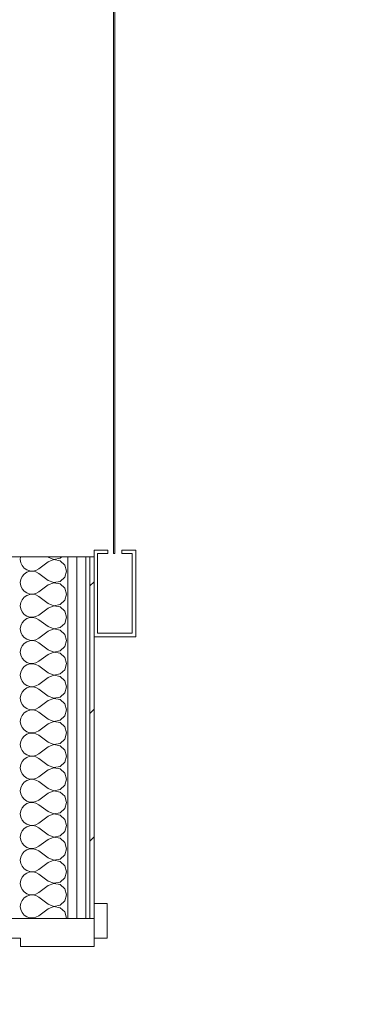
# Model space of a CAD drawing. Header units: millimetres. Extents: x -30280 to 19093, y -17460 to 4378.
# Tile 250 of 256: x 2662 to 3154, y -16041 to -14622. Entities that reach past the tile are written whole.
import ezdxf

# ---------------------------------------------------------------- set-up
doc = ezdxf.new("R2010")
doc.units = ezdxf.units.MM
doc.header["$MEASUREMENT"] = 0
doc.linetypes.add('Wipeout_Contour', pattern=[1000, 0, -1000])
for name, color, linetype in [('Nuevo_06_COT_Generals', 7, 'Continuous'), ('Nuevo_08_E_Envans secs', 7, 'Continuous'), ('Nuevo_Puertas Archicad', 7, 'Continuous')]:
    doc.layers.add(name, color=color, linetype=linetype)
for name, color, linetype, lineweight in [('Nuevo_06_COT_Generals_Pluma_Nº__1', 7, 'Continuous', 5), ('Nuevo_08_E_Envans secs_Pluma_Nº__1', 7, 'Continuous', 5), ('Nuevo_Puertas Archicad_Pluma_Nº__1', 7, 'Continuous', 5)]:
    doc.layers.add(name, color=color, linetype=linetype, lineweight=lineweight)
for name, color, linetype, lineweight, true_color in [('Nuevo_08_E_Envans secs_Pluma_Nº__102', 7, 'Continuous', 5, 0xcccccc), ('Nuevo_08_E_Envans secs_Pluma_Nº__171', 171, 'Continuous', 13, 0xaaaaff), ('Nuevo_08_E_Envans secs_Pluma_Nº__177', 7, 'Continuous', 15, 0xf7e046), ('Nuevo_Puertas Archicad_Pluma_Nº__3', 7, 'Continuous', 5, 0xa4a4a4)]:
    doc.layers.add(name, color=color, linetype=linetype, lineweight=lineweight, true_color=true_color)
doc.styles.add('Estilo_Generado_1', font='txt')
doc.dimstyles.new('Estilo_Generado__2', dxfattribs={"dimtxt": 100, "dimasz": 38, "dimexe": 0.18, "dimexo": 300, "dimgap": 0, "dimtad": 1, "dimlfac": 0.001, "dimzin": 0, "dimdsep": 46, "dimtxsty": 'Estilo_Generado_1', "dimblk": 'ARROWHEAD_2', "dimblk1": 'ARROWHEAD_2', "dimblk2": 'ARROWHEAD_2', "dimcen": 0.09, "dimclrd": 7, "dimclre": 7, "dimclrt": 7, "dimadec": 0, "dimazin": 0, "dimtfac": 1, "dimtdec": 4, "dimtmove": 0, "dimatfit": 3, "dimfxl": 0, "dimtolj": 1, "dimtzin": 0, "dimarcsym": 0})
pattern_1 = [(45, (0, 0), (-183.8478, 183.8478), [195, -65]), (45, (7e-14, 183.85), (-183.8478, 183.8478), [195, -65])]

# ---------------------------------------------------------------- blocks, each defined once
blk = doc.blocks.new('*X144')
at = {"layer": 'Nuevo_08_E_Envans secs_Pluma_Nº__102', "color": 254, "linetype": 'Continuous', "lineweight": 5, "true_color": 0xcccccc}
for p, q in [((2663.1, -15396.3), (2662.6, -15400)), ((2662.6, -15400), (2663.2, -15404.6)), ((2663.2, -15404.6), (2665.1, -15408.8)), ((2665.1, -15408.8), (2668, -15412.3)), ((2702.6, -15403.3), (2689.2, -15413.3)), ((2702.6, -15396.7), (2702, -15396.3)), ((2702.6, -15396.7), (2711.1, -15399.9)), ((2711.1, -15400.1), (2702.6, -15403.3)), ((2711.1, -15399.9), (2720, -15398.2)), ((2720, -15401.8), (2711.1, -15400.1)), ((2720, -15398.2), (2722.2, -15396.3)), ((2726.8, -15407.9), (2720, -15401.8)), ((2729.2, -15416.7), (2726.8, -15407.9)), ((2668, -15421), (2665.1, -15424.6)), ((2668, -15412.3), (2671.8, -15414.9)), ((2671.8, -15418.4), (2668, -15421)), ((2671.8, -15414.9), (2676.2, -15416.4)), ((2676.2, -15417), (2671.8, -15418.4)), ((2676.2, -15416.4), (2680.7, -15416.6)), ((2680.7, -15416.7), (2676.2, -15417)), ((2680.7, -15416.6), (2685.2, -15415.6)), ((2685.2, -15417.8), (2680.7, -15416.7)), ((2685.2, -15415.6), (2689.2, -15413.3)), ((2689.2, -15420), (2685.2, -15417.8)), ((2702.6, -15430), (2689.2, -15420)), ((2726.8, -15425.4), (2729.2, -15416.7)), ((2663.2, -15428.8), (2662.6, -15433.3)), ((2662.6, -15433.3), (2663.2, -15437.9)), ((2665.1, -15424.6), (2663.2, -15428.8)), ((2663.2, -15437.9), (2665.1, -15442.1)), ((2702.6, -15436.7), (2689.2, -15446.7)), ((2702.6, -15430), (2711.1, -15433.3)), ((2711.1, -15433.4), (2702.6, -15436.7)), ((2711.1, -15433.3), (2720, -15431.6)), ((2720, -15435.1), (2711.1, -15433.4)), ((2720, -15431.6), (2726.8, -15425.4)), ((2726.8, -15441.2), (2720, -15435.1)), ((2665.1, -15442.1), (2668, -15445.6)), ((2668, -15445.6), (2671.8, -15448.2)), ((2671.8, -15451.8), (2668, -15454.4)), ((2671.8, -15448.2), (2676.2, -15449.7)), ((2676.2, -15450.3), (2671.8, -15451.8)), ((2676.2, -15449.7), (2680.7, -15449.9)), ((2680.7, -15450.1), (2676.2, -15450.3)), ((2680.7, -15449.9), (2685.2, -15448.9)), ((2685.2, -15451.1), (2680.7, -15450.1)), ((2685.2, -15448.9), (2689.2, -15446.7)), ((2689.2, -15453.3), (2685.2, -15451.1)), ((2729.2, -15450), (2726.8, -15441.2)), ((2726.8, -15458.8), (2729.2, -15450)), ((2663.2, -15462.1), (2662.6, -15466.7)), ((2662.6, -15466.7), (2663.2, -15471.2)), ((2665.1, -15457.9), (2663.2, -15462.1)), ((2668, -15454.4), (2665.1, -15457.9)), ((2702.6, -15463.3), (2689.2, -15453.3)), ((2702.6, -15463.3), (2711.1, -15466.6)), ((2711.1, -15466.7), (2702.6, -15470)), ((2711.1, -15466.6), (2720, -15464.9)), ((2720, -15468.4), (2711.1, -15466.7)), ((2720, -15464.9), (2726.8, -15458.8)), ((2663.2, -15471.2), (2665.1, -15475.4)), ((2665.1, -15475.4), (2668, -15479)), ((2668, -15479), (2671.8, -15481.6)), ((2685.2, -15482.2), (2689.2, -15480)), ((2702.6, -15470), (2689.2, -15480)), ((2726.8, -15474.6), (2720, -15468.4)), ((2729.2, -15483.3), (2726.8, -15474.6)), ((2665.1, -15491.2), (2663.2, -15495.4)), ((2668, -15487.7), (2665.1, -15491.2)), ((2671.8, -15485.1), (2668, -15487.7)), ((2671.8, -15481.6), (2676.2, -15483)), ((2676.2, -15483.6), (2671.8, -15485.1)), ((2676.2, -15483), (2680.7, -15483.3)), ((2680.7, -15483.4), (2676.2, -15483.6)), ((2680.7, -15483.3), (2685.2, -15482.2)), ((2685.2, -15484.4), (2680.7, -15483.4)), ((2689.2, -15486.7), (2685.2, -15484.4)), ((2702.6, -15496.7), (2689.2, -15486.7)), ((2720, -15498.2), (2726.8, -15492.1)), ((2726.8, -15492.1), (2729.2, -15483.3)), ((2663.2, -15495.4), (2662.6, -15500)), ((2662.6, -15500), (2663.2, -15504.6)), ((2663.2, -15504.6), (2665.1, -15508.8)), ((2665.1, -15508.8), (2668, -15512.3)), ((2702.6, -15503.3), (2689.2, -15513.3)), ((2702.6, -15496.7), (2711.1, -15499.9)), ((2711.1, -15500.1), (2702.6, -15503.3)), ((2711.1, -15499.9), (2720, -15498.2)), ((2720, -15501.8), (2711.1, -15500.1)), ((2726.8, -15507.9), (2720, -15501.8)), ((2729.2, -15516.7), (2726.8, -15507.9)), ((2668, -15521), (2665.1, -15524.6)), ((2668, -15512.3), (2671.8, -15514.9)), ((2671.8, -15518.4), (2668, -15521)), ((2671.8, -15514.9), (2676.2, -15516.4)), ((2676.2, -15517), (2671.8, -15518.4)), ((2676.2, -15516.4), (2680.7, -15516.6)), ((2680.7, -15516.7), (2676.2, -15517)), ((2680.7, -15516.6), (2685.2, -15515.6)), ((2685.2, -15517.8), (2680.7, -15516.7)), ((2685.2, -15515.6), (2689.2, -15513.3)), ((2689.2, -15520), (2685.2, -15517.8)), ((2702.6, -15530), (2689.2, -15520)), ((2726.8, -15525.4), (2729.2, -15516.7)), ((2663.2, -15528.8), (2662.6, -15533.3)), ((2662.6, -15533.3), (2663.2, -15537.9)), ((2665.1, -15524.6), (2663.2, -15528.8)), ((2663.2, -15537.9), (2665.1, -15542.1)), ((2702.6, -15536.7), (2689.2, -15546.7)), ((2702.6, -15530), (2711.1, -15533.3)), ((2711.1, -15533.4), (2702.6, -15536.7)), ((2711.1, -15533.3), (2720, -15531.6)), ((2720, -15535.1), (2711.1, -15533.4)), ((2720, -15531.6), (2726.8, -15525.4)), ((2726.8, -15541.2), (2720, -15535.1)), ((2665.1, -15542.1), (2668, -15545.6)), ((2668, -15545.6), (2671.8, -15548.2)), ((2671.8, -15551.8), (2668, -15554.4)), ((2671.8, -15548.2), (2676.2, -15549.7)), ((2676.2, -15550.3), (2671.8, -15551.8)), ((2676.2, -15549.7), (2680.7, -15549.9)), ((2680.7, -15550.1), (2676.2, -15550.3)), ((2680.7, -15549.9), (2685.2, -15548.9)), ((2685.2, -15551.1), (2680.7, -15550.1)), ((2685.2, -15548.9), (2689.2, -15546.7)), ((2689.2, -15553.3), (2685.2, -15551.1)), ((2729.2, -15550), (2726.8, -15541.2)), ((2726.8, -15558.8), (2729.2, -15550)), ((2663.2, -15562.1), (2662.6, -15566.7)), ((2665.1, -15557.9), (2663.2, -15562.1)), ((2668, -15554.4), (2665.1, -15557.9)), ((2702.6, -15563.3), (2689.2, -15553.3)), ((2702.6, -15563.3), (2711.1, -15566.6)), ((2711.1, -15566.6), (2720, -15564.9)), ((2720, -15564.9), (2726.8, -15558.8)), ((2662.6, -15566.7), (2663.2, -15571.2)), ((2663.2, -15571.2), (2665.1, -15575.4)), ((2665.1, -15575.4), (2668, -15579)), ((2668, -15579), (2671.8, -15581.6)), ((2685.2, -15582.2), (2689.2, -15580)), ((2702.6, -15570), (2689.2, -15580)), ((2711.1, -15566.7), (2702.6, -15570)), ((2720, -15568.4), (2711.1, -15566.7)), ((2726.8, -15574.6), (2720, -15568.4)), ((2729.2, -15583.3), (2726.8, -15574.6)), ((2665.1, -15591.2), (2663.2, -15595.4)), ((2668, -15587.7), (2665.1, -15591.2)), ((2671.8, -15585.1), (2668, -15587.7)), ((2671.8, -15581.6), (2676.2, -15583)), ((2676.2, -15583.6), (2671.8, -15585.1)), ((2676.2, -15583), (2680.7, -15583.3)), ((2680.7, -15583.4), (2676.2, -15583.6)), ((2680.7, -15583.3), (2685.2, -15582.2)), ((2685.2, -15584.4), (2680.7, -15583.4)), ((2689.2, -15586.7), (2685.2, -15584.4)), ((2702.6, -15596.7), (2689.2, -15586.7)), ((2720, -15598.2), (2726.8, -15592.1)), ((2726.8, -15592.1), (2729.2, -15583.3)), ((2663.2, -15595.4), (2662.6, -15600)), ((2662.6, -15600), (2663.2, -15604.6)), ((2663.2, -15604.6), (2665.1, -15608.8)), ((2665.1, -15608.8), (2668, -15612.3)), ((2702.6, -15603.3), (2689.2, -15613.3)), ((2702.6, -15596.7), (2711.1, -15599.9)), ((2711.1, -15600.1), (2702.6, -15603.3)), ((2711.1, -15599.9), (2720, -15598.2)), ((2720, -15601.8), (2711.1, -15600.1)), ((2726.8, -15607.9), (2720, -15601.8)), ((2729.2, -15616.7), (2726.8, -15607.9)), ((2668, -15621), (2665.1, -15624.6)), ((2668, -15612.3), (2671.8, -15614.9)), ((2671.8, -15618.4), (2668, -15621)), ((2671.8, -15614.9), (2676.2, -15616.4)), ((2676.2, -15617), (2671.8, -15618.4)), ((2676.2, -15616.4), (2680.7, -15616.6)), ((2680.7, -15616.7), (2676.2, -15617)), ((2680.7, -15616.6), (2685.2, -15615.6)), ((2685.2, -15617.8), (2680.7, -15616.7)), ((2685.2, -15615.6), (2689.2, -15613.3)), ((2689.2, -15620), (2685.2, -15617.8)), ((2702.6, -15630), (2689.2, -15620)), ((2726.8, -15625.4), (2729.2, -15616.7)), ((2663.2, -15628.8), (2662.6, -15633.3)), ((2662.6, -15633.3), (2663.2, -15637.9)), ((2665.1, -15624.6), (2663.2, -15628.8)), ((2702.6, -15636.7), (2689.2, -15646.7)), ((2702.6, -15630), (2711.1, -15633.3)), ((2711.1, -15633.4), (2702.6, -15636.7)), ((2711.1, -15633.3), (2720, -15631.6)), ((2720, -15635.1), (2711.1, -15633.4)), ((2720, -15631.6), (2726.8, -15625.4)), ((2726.8, -15641.2), (2720, -15635.1)), ((2663.2, -15637.9), (2665.1, -15642.1)), ((2665.1, -15642.1), (2668, -15645.6)), ((2668, -15645.6), (2671.8, -15648.2)), ((2671.8, -15648.2), (2676.2, -15649.7)), ((2676.2, -15650.3), (2671.8, -15651.8)), ((2676.2, -15649.7), (2680.7, -15649.9)), ((2680.7, -15650.1), (2676.2, -15650.3)), ((2680.7, -15649.9), (2685.2, -15648.9)), ((2685.2, -15651.1), (2680.7, -15650.1)), ((2685.2, -15648.9), (2689.2, -15646.7)), ((2689.2, -15653.3), (2685.2, -15651.1)), ((2729.2, -15650), (2726.8, -15641.2)), ((2726.8, -15658.8), (2729.2, -15650)), ((2663.2, -15662.1), (2662.6, -15666.7)), ((2665.1, -15657.9), (2663.2, -15662.1)), ((2668, -15654.4), (2665.1, -15657.9)), ((2671.8, -15651.8), (2668, -15654.4)), ((2702.6, -15663.3), (2689.2, -15653.3)), ((2702.6, -15663.3), (2711.1, -15666.6)), ((2711.1, -15666.6), (2720, -15664.9)), ((2720, -15664.9), (2726.8, -15658.8)), ((2662.6, -15666.7), (2663.2, -15671.2)), ((2663.2, -15671.2), (2665.1, -15675.4)), ((2665.1, -15675.4), (2668, -15679)), ((2668, -15679), (2671.8, -15681.6)), ((2702.6, -15670), (2689.2, -15680)), ((2711.1, -15666.7), (2702.6, -15670)), ((2720, -15668.4), (2711.1, -15666.7)), ((2726.8, -15674.6), (2720, -15668.4)), ((2729.2, -15683.3), (2726.8, -15674.6)), ((2665.1, -15691.2), (2663.2, -15695.4)), ((2668, -15687.7), (2665.1, -15691.2)), ((2671.8, -15685.1), (2668, -15687.7)), ((2671.8, -15681.6), (2676.2, -15683)), ((2676.2, -15683.6), (2671.8, -15685.1)), ((2676.2, -15683), (2680.7, -15683.3)), ((2680.7, -15683.4), (2676.2, -15683.6)), ((2680.7, -15683.3), (2685.2, -15682.2)), ((2685.2, -15684.4), (2680.7, -15683.4)), ((2685.2, -15682.2), (2689.2, -15680)), ((2689.2, -15686.7), (2685.2, -15684.4)), ((2702.6, -15696.7), (2689.2, -15686.7)), ((2720, -15698.2), (2726.8, -15692.1)), ((2726.8, -15692.1), (2729.2, -15683.3)), ((2663.2, -15695.4), (2662.6, -15700)), ((2662.6, -15700), (2663.2, -15704.6)), ((2663.2, -15704.6), (2665.1, -15708.8)), ((2702.6, -15703.3), (2689.2, -15713.3)), ((2702.6, -15696.7), (2711.1, -15699.9)), ((2711.1, -15700.1), (2702.6, -15703.3)), ((2711.1, -15699.9), (2720, -15698.2)), ((2720, -15701.8), (2711.1, -15700.1)), ((2726.8, -15707.9), (2720, -15701.8)), ((2729.2, -15716.7), (2726.8, -15707.9)), ((2665.1, -15708.8), (2668, -15712.3)), ((2668, -15721), (2665.1, -15724.6)), ((2668, -15712.3), (2671.8, -15714.9)), ((2671.8, -15718.4), (2668, -15721)), ((2671.8, -15714.9), (2676.2, -15716.4)), ((2676.2, -15717), (2671.8, -15718.4)), ((2676.2, -15716.4), (2680.7, -15716.6)), ((2680.7, -15716.7), (2676.2, -15717)), ((2680.7, -15716.6), (2685.2, -15715.6)), ((2685.2, -15717.8), (2680.7, -15716.7)), ((2685.2, -15715.6), (2689.2, -15713.3)), ((2689.2, -15720), (2685.2, -15717.8)), ((2702.6, -15730), (2689.2, -15720)), ((2726.8, -15725.4), (2729.2, -15716.7)), ((2663.2, -15728.8), (2662.6, -15733.3)), ((2662.6, -15733.3), (2663.2, -15737.9)), ((2665.1, -15724.6), (2663.2, -15728.8)), ((2702.6, -15730), (2711.1, -15733.3)), ((2711.1, -15733.4), (2702.6, -15736.7)), ((2711.1, -15733.3), (2720, -15731.6)), ((2720, -15735.1), (2711.1, -15733.4)), ((2720, -15731.6), (2726.8, -15725.4)), ((2726.8, -15741.2), (2720, -15735.1)), ((2663.2, -15737.9), (2665.1, -15742.1)), ((2665.1, -15742.1), (2668, -15745.6)), ((2668, -15745.6), (2671.8, -15748.2)), ((2671.8, -15748.2), (2676.2, -15749.7)), ((2676.2, -15750.3), (2671.8, -15751.8)), ((2676.2, -15749.7), (2680.7, -15749.9)), ((2680.7, -15750.1), (2676.2, -15750.3)), ((2680.7, -15749.9), (2685.2, -15748.9)), ((2685.2, -15751.1), (2680.7, -15750.1)), ((2685.2, -15748.9), (2689.2, -15746.7)), ((2702.6, -15736.7), (2689.2, -15746.7)), ((2729.2, -15750), (2726.8, -15741.2)), ((2726.8, -15758.8), (2729.2, -15750)), ((2663.2, -15762.1), (2662.6, -15766.7)), ((2665.1, -15757.9), (2663.2, -15762.1)), ((2668, -15754.4), (2665.1, -15757.9)), ((2671.8, -15751.8), (2668, -15754.4)), ((2689.2, -15753.3), (2685.2, -15751.1)), ((2702.6, -15763.3), (2689.2, -15753.3)), ((2702.6, -15763.3), (2711.1, -15766.6)), ((2711.1, -15766.6), (2720, -15764.9)), ((2720, -15764.9), (2726.8, -15758.8)), ((2662.6, -15766.7), (2663.2, -15771.2)), ((2663.2, -15771.2), (2665.1, -15775.4)), ((2665.1, -15775.4), (2668, -15779)), ((2668, -15779), (2671.8, -15781.6)), ((2702.6, -15770), (2689.2, -15780)), ((2711.1, -15766.7), (2702.6, -15770)), ((2720, -15768.4), (2711.1, -15766.7)), ((2726.8, -15774.6), (2720, -15768.4)), ((2729.2, -15783.3), (2726.8, -15774.6)), ((2665.1, -15791.2), (2663.2, -15795.4)), ((2668, -15787.7), (2665.1, -15791.2)), ((2671.8, -15785.1), (2668, -15787.7)), ((2671.8, -15781.6), (2676.2, -15783)), ((2676.2, -15783.6), (2671.8, -15785.1)), ((2676.2, -15783), (2680.7, -15783.3)), ((2680.7, -15783.4), (2676.2, -15783.6)), ((2680.7, -15783.3), (2685.2, -15782.2)), ((2685.2, -15784.4), (2680.7, -15783.4)), ((2685.2, -15782.2), (2689.2, -15780)), ((2689.2, -15786.7), (2685.2, -15784.4)), ((2702.6, -15796.7), (2689.2, -15786.7)), ((2720, -15798.2), (2726.8, -15792.1)), ((2726.8, -15792.1), (2729.2, -15783.3)), ((2663.2, -15795.4), (2662.6, -15800)), ((2662.6, -15800), (2663.2, -15804.6)), ((2663.2, -15804.6), (2665.1, -15808.8)), ((2702.6, -15803.3), (2689.2, -15813.3)), ((2702.6, -15796.7), (2711.1, -15799.9)), ((2711.1, -15800.1), (2702.6, -15803.3)), ((2711.1, -15799.9), (2720, -15798.2)), ((2720, -15801.8), (2711.1, -15800.1)), ((2726.8, -15807.9), (2720, -15801.8)), ((2665.1, -15808.8), (2668, -15812.3)), ((2668, -15821), (2665.1, -15824.6)), ((2668, -15812.3), (2671.8, -15814.9)), ((2671.8, -15818.4), (2668, -15821)), ((2671.8, -15814.9), (2676.2, -15816.4)), ((2676.2, -15817), (2671.8, -15818.4)), ((2676.2, -15816.4), (2680.7, -15816.6)), ((2680.7, -15816.7), (2676.2, -15817)), ((2680.7, -15816.6), (2685.2, -15815.6)), ((2685.2, -15817.8), (2680.7, -15816.7)), ((2685.2, -15815.6), (2689.2, -15813.3)), ((2689.2, -15820), (2685.2, -15817.8)), ((2702.6, -15830), (2689.2, -15820)), ((2729.2, -15816.7), (2726.8, -15807.9)), ((2726.8, -15825.4), (2729.2, -15816.7)), ((2663.2, -15828.8), (2662.6, -15833.3)), ((2662.6, -15833.3), (2663.2, -15837.9)), ((2665.1, -15824.6), (2663.2, -15828.8)), ((2702.6, -15830), (2711.1, -15833.3)), ((2711.1, -15833.4), (2702.6, -15836.7)), ((2711.1, -15833.3), (2720, -15831.6)), ((2720, -15835.1), (2711.1, -15833.4)), ((2720, -15831.6), (2726.8, -15825.4)), ((2726.8, -15841.2), (2720, -15835.1)), ((2663.2, -15837.9), (2665.1, -15842.1)), ((2665.1, -15842.1), (2668, -15845.6)), ((2668, -15845.6), (2671.8, -15848.2)), ((2671.8, -15848.2), (2676.2, -15849.7)), ((2676.2, -15849.7), (2680.7, -15849.9)), ((2680.7, -15850.1), (2676.2, -15850.3)), ((2680.7, -15849.9), (2685.2, -15848.9)), ((2685.2, -15851.1), (2680.7, -15850.1)), ((2685.2, -15848.9), (2689.2, -15846.7)), ((2702.6, -15836.7), (2689.2, -15846.7)), ((2729.2, -15850), (2726.8, -15841.2)), ((2726.8, -15858.8), (2729.2, -15850)), ((2663.2, -15862.1), (2662.6, -15866.7)), ((2665.1, -15857.9), (2663.2, -15862.1)), ((2668, -15854.4), (2665.1, -15857.9)), ((2671.8, -15851.8), (2668, -15854.4)), ((2676.2, -15850.3), (2671.8, -15851.8)), ((2689.2, -15853.3), (2685.2, -15851.1)), ((2702.6, -15863.3), (2689.2, -15853.3)), ((2702.6, -15863.3), (2711.1, -15866.6)), ((2720, -15864.9), (2726.8, -15858.8)), ((2662.6, -15866.7), (2663.2, -15871.2)), ((2663.2, -15871.2), (2665.1, -15875.4)), ((2665.1, -15875.4), (2668, -15879)), ((2702.6, -15870), (2689.2, -15880)), ((2711.1, -15866.7), (2702.6, -15870)), ((2711.1, -15866.6), (2720, -15864.9)), ((2720, -15868.4), (2711.1, -15866.7)), ((2726.8, -15874.6), (2720, -15868.4)), ((2729.2, -15883.3), (2726.8, -15874.6)), ((2665.1, -15891.2), (2663.2, -15895.4)), ((2668, -15887.7), (2665.1, -15891.2)), ((2668, -15879), (2671.8, -15881.6)), ((2671.8, -15885.1), (2668, -15887.7)), ((2671.8, -15881.6), (2676.2, -15883)), ((2676.2, -15883.6), (2671.8, -15885.1)), ((2676.2, -15883), (2680.7, -15883.3)), ((2680.7, -15883.4), (2676.2, -15883.6)), ((2680.7, -15883.3), (2685.2, -15882.2)), ((2685.2, -15884.4), (2680.7, -15883.4)), ((2685.2, -15882.2), (2689.2, -15880)), ((2689.2, -15886.7), (2685.2, -15884.4)), ((2702.6, -15896.7), (2689.2, -15886.7)), ((2720, -15898.2), (2726.8, -15892.1)), ((2726.8, -15892.1), (2729.2, -15883.3)), ((2663.2, -15895.4), (2662.6, -15900)), ((2662.6, -15900), (2663.2, -15904.6)), ((2663.2, -15904.6), (2665.1, -15908.8)), ((2702.6, -15903.3), (2689.2, -15913.3)), ((2702.6, -15896.7), (2711.1, -15899.9)), ((2711.1, -15900.1), (2702.6, -15903.3)), ((2711.1, -15899.9), (2720, -15898.2)), ((2720, -15901.8), (2711.1, -15900.1)), ((2726.8, -15907.9), (2720, -15901.8)), ((2665.1, -15908.8), (2668, -15912.3)), ((2668, -15912.3), (2671.8, -15914.9)), ((2671.8, -15914.9), (2676.2, -15916.4)), ((2676.2, -15917), (2674.6, -15917.5)), ((2676.2, -15916.4), (2680.7, -15916.6)), ((2680.7, -15916.7), (2676.2, -15917)), ((2680.7, -15916.6), (2685.2, -15915.6)), ((2683.9, -15917.5), (2680.7, -15916.7)), ((2685.2, -15915.6), (2689.2, -15913.3)), ((2729.2, -15916.7), (2726.8, -15907.9)), ((2729, -15917.5), (2729.2, -15916.7))]:
    blk.add_line(p, q, dxfattribs=at)
blk = doc.blocks.new('Puerta 27_7')
at = {"layer": 'Nuevo_Puertas Archicad_Pluma_Nº__1', "color": 7, "linetype": 'Continuous', "lineweight": 5}
for p, q in [((482, 0), (482, 1044)), ((482, 1044), (522, 1044)), ((522, 1044), (522, 0)), ((-572, 0), (-572, 19)), ((-572, 19), (-522, 19)), ((-522, 19), (-522, 0)), ((522, 19), (572, 19)), ((522, 0), (522, 19)), ((572, 19), (572, 0)), ((-522, 0), (-572, 0)), ((-550, 0), (-572, 0)), ((-550, 0), (-572, 0)), ((-522, 0), (-550, 0)), ((-550, 0), (-550, -146)), ((-550, 0), (-550, -6)), ((-550, 0), (-550, -6)), ((-522, -40), (-522, 0)), ((522, 0), (482, 0)), ((572, 0), (522, 0)), ((550, 0), (522, 0)), ((522, 0), (522, -40)), ((550, -146), (550, 0)), ((550, 0), (550, -6)), ((550, 0), (550, -6)), ((550, 0), (572, 0)), ((550, 0), (572, 0)), ((-550, -6), (-550, -12)), ((-550, -6), (-550, -12)), ((-550, -12), (-550, -25)), ((-550, -12), (-550, -25)), ((550, -6), (550, -12)), ((550, -6), (550, -12)), ((550, -12), (550, -25)), ((550, -12), (550, -25)), ((-550, -25), (-550, -38)), ((-550, -25), (-550, -38)), ((550, -25), (550, -38)), ((550, -25), (550, -38)), ((-550, -38), (-550, -108)), ((-550, -38), (-550, -108)), ((-510, -40), (-522, -40)), ((-510, -146), (-510, -40)), ((522, -40), (510, -40)), ((510, -40), (510, -146)), ((550, -38), (550, -108)), ((550, -38), (550, -108)), ((-550, -108), (-550, -121)), ((-550, -108), (-550, -121)), ((550, -108), (550, -121)), ((550, -108), (550, -121)), ((-550, -121), (-550, -134)), ((-550, -121), (-550, -134)), ((550, -121), (550, -134)), ((550, -121), (550, -134)), ((-550, -134), (-550, -140)), ((-550, -134), (-550, -140)), ((-550, -140), (-550, -146)), ((-550, -140), (-550, -146)), ((550, -134), (550, -140)), ((550, -134), (550, -140)), ((550, -140), (550, -146)), ((550, -140), (550, -146)), ((-572, -165), (-572, -146)), ((-572, -146), (-522, -146)), ((-550, -146), (-572, -146)), ((-550, -146), (-572, -146)), ((-550, -146), (-510, -146)), ((-522, -146), (-522, -165)), ((510, -146), (550, -146)), ((522, -146), (572, -146)), ((522, -165), (522, -146)), ((550, -146), (572, -146)), ((550, -146), (572, -146)), ((572, -146), (572, -165)), ((-522, -165), (-572, -165)), ((572, -165), (522, -165))]:
    blk.add_line(p, q, dxfattribs=at)
at = {"layer": 'Nuevo_Puertas Archicad_Pluma_Nº__3', "color": 253, "linetype": 'Continuous', "lineweight": 5, "true_color": 0xa4a4a4}
blk.add_arc((522, 0), 1044, 90, 180, dxfattribs=at)
blk = doc.blocks.new('Puerta Rápida Enrrollable 27_2')
at = {"layer": 'Nuevo_Puertas Archicad', "linetype": 'Continuous', "lineweight": 0, "true_color": 0xffffff}
h = blk.add_hatch(dxfattribs=at)
h.set_pattern_fill('Hormigón_en_Masa_0001', style=0, pattern_type=2)
h.set_pattern_definition([(0, (0, 0), (0, 779.4), [48.75, -401.25]), (0, (225, 389.7), (0, 779.4), [48.75, -401.25]), (60, (0, 0), (-675, 389.7), [48.75, -401.25]), (60, (450, 0), (-675, 389.7), [48.75, -401.25]), (120, (48.75, 0), (675, 389.7), [48.75, -401.25]), (120, (498.75, 0), (675, 389.7), [48.75, -401.25]), (0, (0, 75), (0, 150), [0, -150, 0, -225]), (45, (75, 75), (-106.066, 106.066), [0, -112.5, 0, -187.5])])
h.paths.add_polyline_path([(-545, 176), (-545, 174), (545, 174), (545, 176)])
at = {"layer": 'Nuevo_Puertas Archicad_Pluma_Nº__1', "color": 7, "linetype": 'Continuous', "lineweight": 5}
for p, q in [((665, 501), (695, 531)), ((695, 531), (785, 531)), ((785, 531), (815, 501)), ((665, 146), (665, 501)), ((815, 501), (815, 146)), ((-540, 206), (-665, 206)), ((-665, 206), (-665, 146)), ((-660, 151), (-660, 201)), ((-660, 201), (-545, 201)), ((-545, 201), (-545, 186)), ((-540, 186), (-540, 206)), ((540, 186), (540, 206)), ((540, 206), (665, 206)), ((660, 201), (545, 201)), ((545, 201), (545, 186)), ((660, 151), (660, 201)), ((665, 206), (665, 146)), ((-545, 186), (-540, 186)), ((545, 186), (540, 186)), ((-545, 176), (545, 176)), ((-545, 174), (-545, 176)), ((545, 174), (-545, 174)), ((545, 176), (545, 174)), ((-540, 166), (-545, 166)), ((-545, 166), (-545, 151)), ((-540, 146), (-540, 166)), ((540, 166), (545, 166)), ((540, 146), (540, 166)), ((545, 166), (545, 151)), ((-665, 146), (-540, 146)), ((-545, 151), (-660, 151)), ((-550, 140), (-550, 146)), ((665, 146), (540, 146)), ((545, 151), (660, 151)), ((550, 140), (550, 146)), ((815, 146), (665, 146)), ((-550, 134), (-550, 140)), ((-550, 121), (-550, 134)), ((550, 134), (550, 140)), ((550, 121), (550, 134)), ((-550, 108), (-550, 121)), ((550, 108), (550, 121)), ((-550, 38), (-550, 108)), ((550, 38), (550, 108)), ((-550, 25), (-550, 38)), ((550, 25), (550, 38)), ((-550, 12), (-550, 25)), ((550, 12), (550, 25)), ((-550, 6), (-550, 12)), ((-550, 0), (-550, 6)), ((550, 6), (550, 12)), ((550, 0), (550, 6))]:
    blk.add_line(p, q, dxfattribs=at)
blk = doc.blocks.new('Muro_64_1', base_point=(2622.9, -17265))
at = {"color": 254, "linetype": 'Wipeout_Contour', "lineweight": 0, "ltscale": 63597.473165}
blk.add_wipeout([(2762.9, -15396.3), (2762.9, -15917.5), (2768.9, -15917.5), (2768.9, -15396.3)], dxfattribs=at).dxf.layer = 'Nuevo_08_E_Envans secs'
at = {"layer": 'Nuevo_08_E_Envans secs_Pluma_Nº__171', "linetype": 'Continuous', "lineweight": 13, "true_color": 0xaaaaff}
h = blk.add_hatch(dxfattribs=at)
h.set_pattern_fill('Panellat_HPL_0001', color=161, style=0, pattern_type=2)
h.set_pattern_definition(pattern_1)
h.paths.add_polyline_path([(2762.9, -15396.3), (2762.9, -15917.5), (2768.9, -15917.5), (2768.9, -15396.3)])
at = {"layer": 'Nuevo_08_E_Envans secs_Pluma_Nº__1', "color": 7, "linetype": 'Continuous', "lineweight": 5}
blk.add_line((2768.9, -15917.5), (2768.9, -15895.5), dxfattribs=at)
at = {"layer": 'Nuevo_08_E_Envans secs_Pluma_Nº__1', "color": 7, "linetype": 'Continuous', "lineweight": 5, "flags": 128}
blk.add_lwpolyline([(2768.9, -15917.5), (2768.9, -15396.3)], dxfattribs=at)
at = {"color": 254, "linetype": 'Wipeout_Contour', "lineweight": 0, "ltscale": 63586.718029}
blk.add_wipeout([(2743.9, -15917.5), (2756.9, -15917.5), (2756.9, -15396.3), (2743.9, -15396.3)], dxfattribs=at).dxf.layer = 'Nuevo_08_E_Envans secs'
at = {"layer": 'Nuevo_08_E_Envans secs_Pluma_Nº__177', "linetype": 'Continuous', "lineweight": 15, "true_color": 0xf7e046}
h = blk.add_hatch(dxfattribs=at)
h.set_pattern_fill('Panellat_HPL_0001', color=53, style=0, pattern_type=2)
h.set_pattern_definition(pattern_1)
h.paths.add_polyline_path([(2743.9, -15917.5), (2756.9, -15917.5), (2756.9, -15396.3), (2743.9, -15396.3)])
at = {"layer": 'Nuevo_08_E_Envans secs_Pluma_Nº__1', "color": 7, "linetype": 'Continuous', "lineweight": 5}
for p, q in [((2756.9, -15917.5), (2756.9, -15396.3)), ((2756.9, -15396.3), (2762.9, -15396.3)), ((2762.9, -15917.5), (2762.9, -15396.3)), ((2762.9, -15396.3), (2768.9, -15396.3)), ((2756.9, -15917.5), (2762.9, -15917.5)), ((2762.9, -15917.5), (2768.9, -15917.5))]:
    blk.add_line(p, q, dxfattribs=at)
at = {"color": 254, "linetype": 'Wipeout_Contour', "lineweight": 0, "ltscale": 63577.73936}
blk.add_wipeout([(2730.9, -15917.5), (2743.9, -15917.5), (2743.9, -15396.3), (2730.9, -15396.3)], dxfattribs=at).dxf.layer = 'Nuevo_08_E_Envans secs'
at = {"layer": 'Nuevo_08_E_Envans secs_Pluma_Nº__177', "linetype": 'Continuous', "lineweight": 15, "true_color": 0xf7e046}
h = blk.add_hatch(dxfattribs=at)
h.set_pattern_fill('Panellat_HPL_0001', color=53, style=0, pattern_type=2)
h.set_pattern_definition(pattern_1)
h.paths.add_polyline_path([(2730.9, -15917.5), (2743.9, -15917.5), (2743.9, -15396.3), (2730.9, -15396.3)])
at = {"layer": 'Nuevo_08_E_Envans secs_Pluma_Nº__1', "color": 7, "linetype": 'Continuous', "lineweight": 5}
for p, q in [((2660.9, -15396.3), (2730.9, -15396.3)), ((2730.9, -15917.5), (2730.9, -15396.3)), ((2730.9, -15396.3), (2743.9, -15396.3)), ((2743.9, -15917.5), (2743.9, -15396.3)), ((2743.9, -15396.3), (2756.9, -15396.3)), ((2660.9, -15917.5), (2730.9, -15917.5)), ((2730.9, -15917.5), (2743.9, -15917.5)), ((2743.9, -15917.5), (2756.9, -15917.5))]:
    blk.add_line(p, q, dxfattribs=at)
at = {"layer": 'Nuevo_08_E_Envans secs', "color": 7, "lineweight": 20}
blk.add_blockref('*X144', (0, 0), dxfattribs=at)
at = {"layer": 'Nuevo_Puertas Archicad', "color": 253, "linetype": 'Continuous', "lineweight": 5, "true_color": 0xa4a4a6, "xscale": -1, "zscale": 1000}
for name, p, rotation in [('Puerta Rápida Enrrollable 27_2', (2622.9, -14846.3), 270), ('Puerta 27_7', (2622.9, -16467.5), 90)]:
    blk.add_blockref(name, p, dxfattribs=dict(at, rotation=rotation))
blk = doc.blocks.new('*D675')
at = {"layer": 'Nuevo_06_COT_Generals_Pluma_Nº__1', "color": 7, "linetype": 'Continuous', "lineweight": 5}
for p, q in [((2622.7, -15696.3), (2622.1, -16444)), ((2607.7, -16431.5), (2636.6, -16381.5)), ((2755, -16431.6), (2783.9, -16381.6)), ((2622.2, -16406.5), (1129.1, -16405.4)), ((2769.4, -16406.6), (2622.2, -16406.5))]:
    blk.add_line(p, q, dxfattribs=at)
blk = doc.blocks.new('ARROWHEAD_2')
at = {"color": 0, "linetype": 'Continuous', "lineweight": 0}
for p, q in [((-0.378, -0.655), (0.378, 0.655)), ((0, 0), (-1, 0))]:
    blk.add_line(p, q, dxfattribs=at)

msp = doc.modelspace()

# ---------------------------------------------------------------- block references
at = {"layer": 'Nuevo_08_E_Envans secs', "color": 7, "lineweight": 20}
msp.add_blockref('Muro_64_1', (2622.913, -17264.976), dxfattribs=at)

# ---------------------------------------------------------------- next in the draw order: dimensions: what is measured, and where the dimension line sits
at = {"layer": 'Nuevo_06_COT_Generals', "color": 7, "linetype": 'Continuous', "lineweight": 5}
dim = msp.add_linear_dim(base=(2622.166, -16406.508), p1=(2768.913, -17118.976), p2=(2622.913, -15396.261), angle=179.957656, dimstyle='Estilo_Generado__2', dxfattribs=at)
dim.commit()
dim.dimension.update_dxf_attribs({"geometry": '*D675', "text_midpoint": (2913.399, -16336.723), "dimtype": 160, "text_rotation": 359.957656})

doc.saveas('drawing.dxf')
